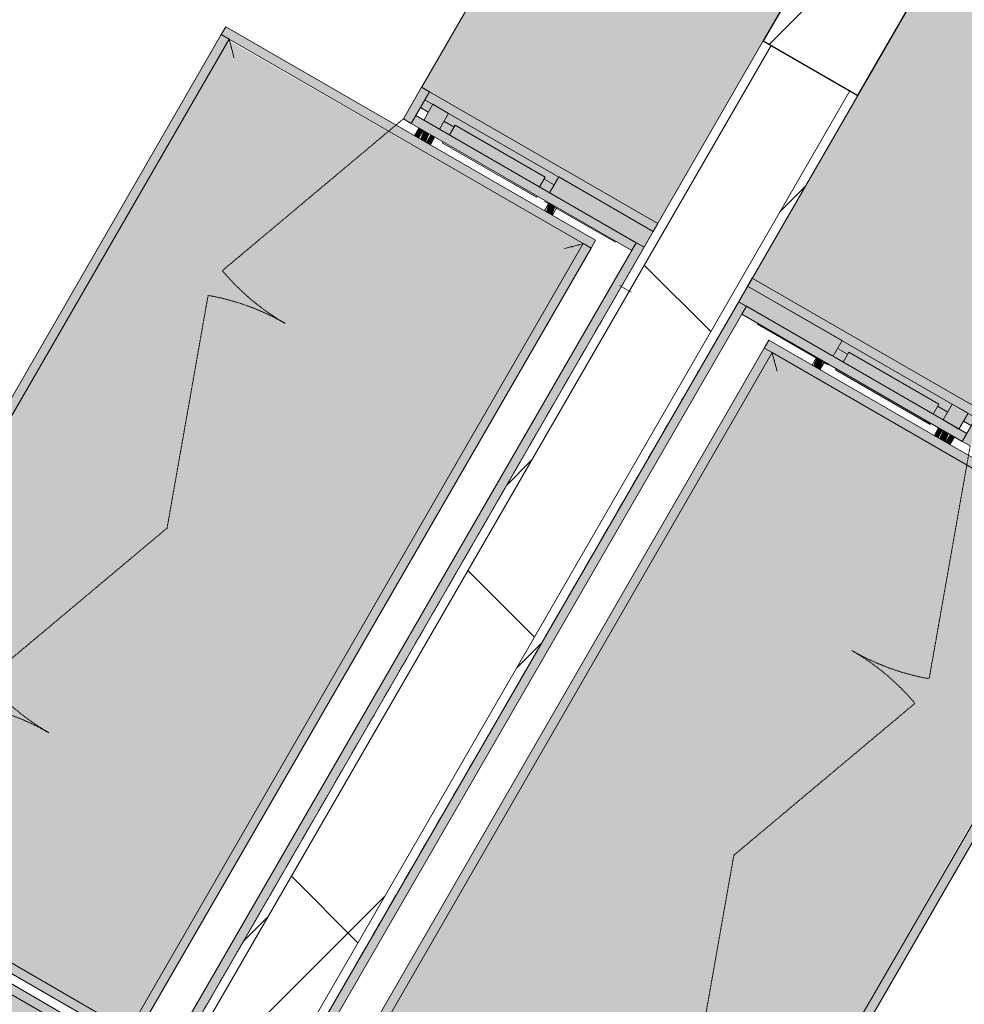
# Model space of a CAD drawing. Header units: centimetres. Extents: x 6036 to 22185, y 5782 to 11383.
# Tile 250 of 256: x 19752 to 19960, y 8735 to 8951. Entities that reach past the tile are written whole.
import ezdxf

# ---------------------------------------------------------------- set-up
doc = ezdxf.new("R2010")
doc.units = ezdxf.units.CM
doc.linetypes.add('Dash', pattern=[0.6, 0.3, -0.3])
doc.linetypes.add('Dash 1mm', pattern=[0.2, 0.1, -0.1])
for name, color, linetype, lineweight in [('A-COLS', 52, 'Continuous', 9), ('A-COLS-HDLN', 52, 'Dash', 9), ('A-DETL-THIN', 151, 'Continuous', 9), ('A-GENM', 13, 'Continuous', 9), ('A-GENM-HDLN', 13, 'Dash 1mm', 9), ('A-WALL', 113, 'Continuous', 9), ('A-WALL-FNSH', 113, 'Continuous', 25), ('A-WALL-PATT', 111, 'Continuous', 25)]:
    doc.layers.add(name, color=color, linetype=linetype, lineweight=lineweight)
pattern_1 = [(45, (12452.32, 0), (-21.2132, 21.2132), [])]

# ---------------------------------------------------------------- blocks, each defined once
blk = doc.blocks.new('GEMO_WregaCentrumParterDrewno - GEMO_WregaCentrumParterDrewno-5879637-7-02 ZestMeble')
at = {"layer": 'A-COLS-HDLN', "color": 254}
for p, q in [((-12, 168), (-12, -295.15)), ((12, -295.15), (12, 168))]:
    blk.add_line(p, q, dxfattribs=at)
blk = doc.blocks.new('FURN_Sp_Lozko 1-01 - E25-LZ-01-V466-7-02 ZestMeble')
at = {"layer": 'A-GENM'}
for points in [[(-216, 0), (-218, 0), (-218, -58), (-216, -58), (-216, -13.63)], [(0, 0), (-212, 0), (-212, -2), (0, -2)], [(-210, -2), (-212, -2), (-212, -58), (-210, -58), (-210, -6.6)], [(0, -2), (-2, -2), (-2, -58), (0, -58), (0, -4.1)], [(-206, -10), (-208, -10.06), (-208, -104), (-206, -104), (-206, -11.93)], [(-6, -10), (-206, -10), (-205.72, -12), (-6, -12)], [(-4, -10), (-6, -10), (-6, -104), (-4, -104), (-4, -10.14)], [(-203, -15), (-206, -12.39), (-205.71, -101.71), (-203, -99), (-203, -17.59)], [(-6, -12), (-205.9, -12.1), (-203, -15), (-9, -15), (-6.1, -12.1)], [(-6, -12), (-9, -15), (-9, -99), (-6, -102), (-6, -12.17)], [(-9, -15), (-203, -15), (-203, -99), (-9, -99), (-9, -35.48)], [(-208, -21.03), (-210, -21.38), (-210, -22.97), (-208, -22.62), (-208, -21.08)], [(-209.7, -26), (-210, -26), (-209.7, -38.78)], [(4, -24), (0, -24.31), (0, -52), (4, -52), (4, -26.55)], [(-212, -26.57), (-214.5, -26.57), (-214.5, -49.43), (-212, -49.43), (-212, -27.15)], [(-208, -52), (-210, -52), (-210, -53), (-208, -53)], [(-208, -53.13), (-210, -53.4), (-210, -54.87), (-208, -54.54), (-208, -53.29)], [(-208, -55), (-210, -55), (-210, -56), (-208, -56)], [(-210, -58), (-218, -58), (-218, -60), (-210, -60)], [(-6, -102), (-9, -99), (-203, -99), (-205.54, -102), (-6.17, -102)], [(-6, -102), (-206, -102), (-205.9, -104), (-6, -104), (-6, -102.07)]]:
    blk.add_hatch(color=254, dxfattribs=at).paths.add_polyline_path(points)
h = blk.add_hatch(color=254, dxfattribs=at)
h.paths.add_polyline_path([(-212, 0), (-216, 0), (-216, -24), (-212, -24), (-212, -3.13)])
h.paths.add_polyline_path([(-212, -52), (-216, -52), (-216, -56), (-212, -56)])
h = blk.add_hatch(color=254, dxfattribs=at)
h.paths.add_polyline_path([(-212, -24), (-214, -24), (-213.77, -26.57), (-212, -26.54), (-212, -24.53)])
h.paths.add_polyline_path([(-212, -49.43), (-214, -49.43), (-214, -52), (-212, -52), (-212, -49.53)])
at = {"layer": 'A-GENM', "lineweight": 18}
for p, q in [((-216, 0), (-218, 0)), ((-218, 0), (-218, -58)), ((-216, -58), (-216, 0)), ((-212, 0), (-216, 0)), ((-216, 0), (-216, -24)), ((0, 0), (-212, 0)), ((-212, 0), (-212, -2)), ((-212, -24), (-212, 0)), ((-212, -2), (0, -2)), ((-210, -2), (-212, -2)), ((-212, -2), (-212, -58)), ((-210, -58), (-210, -2)), ((-2, -2), (-2, -58)), ((0, -58), (0, -2)), ((-216, -24), (-212, -24)), ((-212, -52), (-216, -52)), ((-216, -52), (-216, -56)), ((-212, -56), (-212, -52)), ((-216, -56), (-212, -56)), ((-210, -58), (-218, -58)), ((-218, -58), (-218, -60)), ((-218, -58), (-216, -58)), ((-212, -58), (-210, -58)), ((-210, -60), (-210, -58)), ((-218, -60), (-210, -60))]:
    blk.add_line(p, q, dxfattribs=at)
at = {"layer": 'A-GENM'}
for p, q in [((-209.8, -6), (-209.8, -21.2)), ((-208, -10), (-206, -10)), ((-208, -10), (-208, -104)), ((-206, -10), (-206, -12)), ((-6, -10), (-206, -10)), ((-206, -10), (-206, -12)), ((-4, -104), (-4, -10)), ((-6, -12), (-206, -12)), ((-206, -12), (-206, -102)), ((-6, -102), (-6, -12)), ((-208, -21), (-210, -21)), ((-210, -23), (-208, -23)), ((-209.8, -22.87), (-209.8, -24)), ((-209.7, -26), (-210, -26)), ((-209.7, -26), (-209.7, -50)), ((-214.5, -26.57), (-212, -26.57)), ((-214.5, -26.57), (-214.5, -49.43)), ((-212, -49.43), (-214.5, -49.43)), ((-210, -50), (-209.7, -50)), ((-208, -52), (-210, -52)), ((-210, -53), (-208, -53)), ((-208, -55), (-210, -55)), ((-208, -56), (-210, -56)), ((-208, -104), (-206, -104)), ((-206, -102), (-6, -102)), ((-206, -102), (-206, -104)), ((-206, -102), (-206, -104)), ((-206, -104), (-6, -104))]:
    blk.add_line(p, q, dxfattribs=at)
for points, knots in [([(-206, -12), (-206, -12), (-205.95, -12.05), (-205.78, -12.22), (-205.61, -12.39), (-205.42, -12.58), (-205.26, -12.74), (-205.08, -12.92), (-204.83, -13.17), (-204.56, -13.44), (-204.33, -13.67), (-204.09, -13.91), (-203.65, -14.35), (-203.27, -14.74), (-203, -15)], [0, 0, 0, 0, 0.166667, 0.25, 0.333333, 0.416667, 0.458333, 0.5, 0.583333, 0.666667, 0.708333, 0.75, 0.833333, 1, 1, 1, 1]), ([(-203, -99), (-203.26, -99.27), (-203.65, -99.65), (-204.15, -100.15), (-204.45, -100.45), (-204.67, -100.67), (-204.88, -100.88), (-205.08, -101.08), (-205.26, -101.26), (-205.42, -101.42), (-205.61, -101.61), (-205.78, -101.78), (-205.95, -101.95), (-206, -102), (-206, -102)], [-1, -1, -1, -1, -0.833333, -0.75, -0.666667, -0.625, -0.583333, -0.5, -0.458333, -0.416667, -0.333333, -0.25, -0.166667, 0, 0, 0, 0])]:
    blk.add_open_spline(points, degree=3, knots=knots, dxfattribs=at)
at = {"layer": 'A-GENM-HDLN'}
for p, q in [((-210, -60), (-161.14, -77.79)), ((-106, -60), (-154.86, -77.79)), ((-106, -60), (-57.14, -77.79))]:
    blk.add_line(p, q, dxfattribs=at)
for centre, start, end in [((-210, -60), 340, 0), ((-106, -60), 180, 200), ((-106, -60), 340, 0), ((-2, -60), 180, 200)]:
    blk.add_arc(centre, 52, start, end, dxfattribs=at)
blk = doc.blocks.new('FURN_Sp_Biurko - Biurko 01-V467-7-02 ZestMeble')
at = {"layer": 'A-GENM'}
h = blk.add_hatch(color=254, dxfattribs=at)
h.paths.add_polyline_path([(-16, 0), (-108.62, 0), (-108.62, -14.9), (-115.99, -15.24), (-117.99, -15.94), (-120.44, -17.61), (-122.68, -20), (-124.7, -23.66), (-124.7, -60), (-16, -60), (-16, -1.15)])
h.paths.add_polyline_path([(-12, -24), (-14, -24), (-14, -52), (-12, -51.74), (-12, -49.43), (-12.5, -49.41), (-12.5, -26.57), (-12, -26.28), (-12, -25.15)])
h.paths.add_polyline_path([(-12, -56), (-14, -56), (-14, -58), (-12, -58), (-12, -56.85)])
for p, q in [((-12, -26.57), (-12, -24)), ((-12, -52), (-12, -49.43)), ((-12, -58), (-12, -56)), ((-124.7, -60), (-16, -60))]:
    blk.add_line(p, q, dxfattribs=at)
blk = doc.blocks.new('FURN_Sp_Lozko 1-01 - E25-LZ-01-9898336-7-02 ZestMeble')
at = {"layer": 'A-GENM'}
for points in [[(-206, 104), (-208, 104), (-208, 10), (-206, 10), (-206, 102.61)], [(-6, 104), (-206, 104), (-205.72, 102), (-6, 102), (-6, 102.9)], [(-203, 99), (-206, 101.84), (-205.9, 12.1), (-203, 15), (-203, 86.58)], [(-6, 102), (-205.6, 101.6), (-203, 99), (-9, 99), (-6.1, 101.9)], [(-9, 99), (-203, 99), (-203, 15), (-9, 15), (-9, 72.38)], [(-210, 60), (-218, 60), (-218, 58), (-210, 58)], [(-216, 58), (-218, 58), (-218, 0), (-216, 0), (-216, 39.25)], [(-210, 58), (-212, 58), (-212, 2), (-210, 2), (-210, 54.86)], [(-208, 56), (-210, 56), (-210, 55), (-208, 55)], [(-208, 54.87), (-210, 54.6), (-210, 53.13), (-208, 53.29), (-208, 54.71)], [(-208, 53), (-210, 53), (-210, 52), (-208, 52)], [(-209.7, 50), (-210, 50), (-209.7, 47.09)], [(-212, 49.43), (-214.5, 49.43), (-214.5, 26.57), (-212, 26.57), (-212, 48.85)], [(-208, 22.97), (-210, 22.71), (-209.83, 21.03), (-208, 21.29), (-208, 22.92)], [(-6, 12), (-9, 15), (-203, 15), (-205.84, 12), (-6.17, 12)], [(-6, 12), (-206, 12), (-206, 10), (-6, 10), (-6, 11.93)], [(0, 2), (-212, 2), (-212, 0), (0, 0)]]:
    blk.add_hatch(color=254, dxfattribs=at).paths.add_polyline_path(points)
h = blk.add_hatch(color=254, dxfattribs=at)
h.paths.add_polyline_path([(-212, 56), (-216, 56), (-216, 52), (-212, 52)])
h.paths.add_polyline_path([(-212, 24), (-216, 24), (-216, 0), (-212, 0), (-212, 14.49)])
h = blk.add_hatch(color=254, dxfattribs=at)
h.paths.add_polyline_path([(-212, 52), (-214, 51.94), (-214, 49.43), (-212, 49.46), (-212, 51.07)])
h.paths.add_polyline_path([(-212, 26.57), (-214, 26.57), (-213.76, 24), (-212, 24.31), (-212, 26.49)])
for p, q in [((-208, 104), (-208, 10)), ((-6, 104), (-206, 104)), ((-6, 102), (-206, 102)), ((-206, 102), (-206, 12)), ((-210, 56), (-208, 56)), ((-210, 55), (-208, 55)), ((-208, 53), (-210, 53)), ((-210, 52), (-208, 52)), ((-209.7, 50), (-210, 50)), ((-209.7, 50), (-209.7, 26)), ((-214.5, 49.43), (-212, 49.43)), ((-214.5, 49.43), (-214.5, 26.57)), ((-212, 26.57), (-214.5, 26.57)), ((-210, 26), (-209.7, 26)), ((-209.8, 22.87), (-209.8, 24)), ((-208, 23), (-210, 23)), ((-210, 21), (-208, 21)), ((-209.8, 6), (-209.8, 21.2)), ((-206, 12), (-6, 12)), ((-206, 12), (-206, 10)), ((-206, 12), (-206, 10)), ((-206, 10), (-208, 10)), ((-206, 10), (-6, 10))]:
    blk.add_line(p, q, dxfattribs=at)
at = {"layer": 'A-GENM', "lineweight": 18}
for p, q in [((-210, 58), (-210, 60)), ((-218, 58), (-210, 58)), ((-218, 58), (-218, 0)), ((-216, 0), (-216, 58)), ((-210, 58), (-212, 58)), ((-212, 58), (-212, 2)), ((-210, 2), (-210, 58)), ((-212, 56), (-216, 56)), ((-216, 56), (-216, 52)), ((-212, 52), (-212, 56)), ((-216, 52), (-212, 52)), ((-212, 24), (-216, 24)), ((-216, 24), (-216, 0)), ((-212, 0), (-212, 24)), ((-218, 0), (-216, 0)), ((0, 2), (-212, 2)), ((-212, 2), (-212, 0)), ((-212, 2), (-210, 2)), ((-212, 0), (0, 0)), ((-216, 0), (-212, 0))]:
    blk.add_line(p, q, dxfattribs=at)
at = {"layer": 'A-GENM'}
blk.add_open_spline([(-203, 15), (-203.27, 14.74), (-203.65, 14.35), (-204.15, 13.85), (-204.45, 13.55), (-204.67, 13.33), (-204.88, 13.12), (-205.08, 12.92), (-205.26, 12.74), (-205.42, 12.58), (-205.61, 12.39), (-205.78, 12.22), (-205.95, 12.05), (-206, 12), (-206, 12)], degree=3, knots=[0, 0, 0, 0, 0.166667, 0.25, 0.333333, 0.375, 0.416667, 0.5, 0.541667, 0.583333, 0.666667, 0.75, 0.833333, 1, 1, 1, 1], dxfattribs=at)
at = {"layer": 'A-GENM-HDLN'}
for p, q in [((-210, 60), (-161.14, 77.79)), ((-106, 60), (-154.86, 77.79)), ((-106, 60), (-57.14, 77.79))]:
    blk.add_line(p, q, dxfattribs=at)
for centre, start, end in [((-210, 60), 360, 20), ((-106, 60), 160, 180)]:
    blk.add_arc(centre, 52, start, end, dxfattribs=at)
blk = doc.blocks.new('FURN_Sp_Biurko - Biurko 01-V468-7-02 ZestMeble')
at = {"layer": 'A-GENM'}
h = blk.add_hatch(color=254, dxfattribs=at)
h.paths.add_polyline_path([(-12, 58), (-14, 58), (-14, 56), (-12, 56), (-12, 57.15)])
h.paths.add_polyline_path([(-16, 60), (-124.7, 60), (-124.7, 23.31), (-122.6, 19.91), (-119.32, 16.75), (-116.43, 15.32), (-114.28, 14.9), (-108.62, 14.9), (-108.62, 0), (-16, 0), (-16, 58)])
h.paths.add_polyline_path([(-12, 52), (-14, 52), (-14, 24), (-12, 24.26), (-12, 26.57), (-12.5, 26.59), (-12.5, 49.43), (-12, 49.72), (-12, 50.85)])
for p, q in [((-12, 56), (-12, 58)), ((-12, 49.43), (-12, 52)), ((-12, 24), (-12, 26.57))]:
    blk.add_line(p, q, dxfattribs=at)

msp = doc.modelspace()

# ---------------------------------------------------------------- hatches: boundary and pattern name
at = {"layer": 'A-COLS'}
h = msp.add_hatch(dxfattribs=at)
h.set_pattern_fill('FP_35', color=256, style=0, pattern_type=2)
h.set_pattern_definition([(45, (12452.32, 0), (-33.67596, 33.67596), [])])
h.paths.add_polyline_path([(19657.86, 8452.89), (19669.86, 8473.67), (19649.08, 8485.67), (19637.08, 8464.89), (19654.84, 8454.63)])
h.paths.add_polyline_path([(19936.08, 8934.77), (19959.17, 8974.77), (19938.39, 8986.77), (19915.29, 8946.77), (19929.15, 8938.77)])
at = {"layer": 'A-WALL-PATT', "lineweight": 9}
h = msp.add_hatch(dxfattribs=at)
h.set_pattern_fill('FP_13', color=256, style=0, pattern_type=2)
h.set_pattern_definition(pattern_1)
h.paths.add_polyline_path([(19734.73, 8630.03), (19917.02, 8945.77), (19915.29, 8946.77), (19733, 8631.03)])
h = msp.add_hatch(dxfattribs=at)
h.set_pattern_fill('FP_14', color=256, style=0, pattern_type=2)
h.set_pattern_definition([(45, (12452.32, 0), (-53.033, 53.033), []), (135, (12452.32, 0), (-53.033, -53.033), [])])
h.paths.add_polyline_path([(19752.05, 8620.03), (19934.34, 8935.77), (19917.02, 8945.77), (19734.73, 8630.03)])
h = msp.add_hatch(dxfattribs=at)
h.set_pattern_fill('FP_13', color=256, style=0, pattern_type=2)
h.set_pattern_definition(pattern_1)
h.paths.add_polyline_path([(19753.79, 8619.03), (19936.08, 8934.77), (19934.34, 8935.77), (19752.05, 8620.03)])

# ---------------------------------------------------------------- linework, layer by layer
at = {"layer": 'A-COLS', "lineweight": 25}
for p, q in [((19938.39, 8986.77), (19915.29, 8946.77)), ((19936.08, 8934.77), (19959.17, 8974.77)), ((19915.29, 8946.77), (19936.08, 8934.77))]:
    msp.add_line(p, q, dxfattribs=at)
at = {"layer": 'A-DETL-THIN'}
msp.add_line((19883.64, 8892.95), (19886.24, 8891.45), dxfattribs=at)
at = {"layer": 'A-WALL', "color": 9, "lineweight": 18}
for p, q in [((19917.02, 8945.77), (19734.73, 8630.03)), ((19934.34, 8935.77), (19917.02, 8945.77)), ((19934.34, 8935.77), (19752.05, 8620.03))]:
    msp.add_line(p, q, dxfattribs=at)
at = {"layer": 'A-WALL-FNSH', "color": 253, "lineweight": 9}
for p, q in [((19915.29, 8946.77), (19733, 8631.03)), ((19917.02, 8945.77), (19915.29, 8946.77)), ((19936.08, 8934.77), (19934.34, 8935.77)), ((19753.79, 8619.03), (19936.08, 8934.77))]:
    msp.add_line(p, q, dxfattribs=at)

# ---------------------------------------------------------------- block references
at = {"layer": 'A-COLS-HDLN', "color": 254, "rotation": 149.9999999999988}
msp.add_blockref('GEMO_WregaCentrumParterDrewno - GEMO_WregaCentrumParterDrewno-5879637-7-02 ZestMeble', (19743.47, 8625.16), dxfattribs=at)
at = {"layer": 'A-GENM'}
for name, p, rotation in [('FURN_Sp_Biurko - Biurko 01-V467-7-02 ZestMeble', (19884.08, 8892.7), 240.0000000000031), ('FURN_Sp_Biurko - Biurko 01-V468-7-02 ZestMeble', (19904.86, 8880.7), 239.9999999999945), ('FURN_Sp_Lozko 1-01 - E25-LZ-01-V466-7-02 ZestMeble', (19783.08, 8717.77), 240.0000000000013), ('FURN_Sp_Lozko 1-01 - E25-LZ-01-9898336-7-02 ZestMeble', (19803.86, 8705.77), 239.9999999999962)]:
    msp.add_blockref(name, p, dxfattribs=dict(at, rotation=rotation))

doc.saveas('drawing.dxf')
